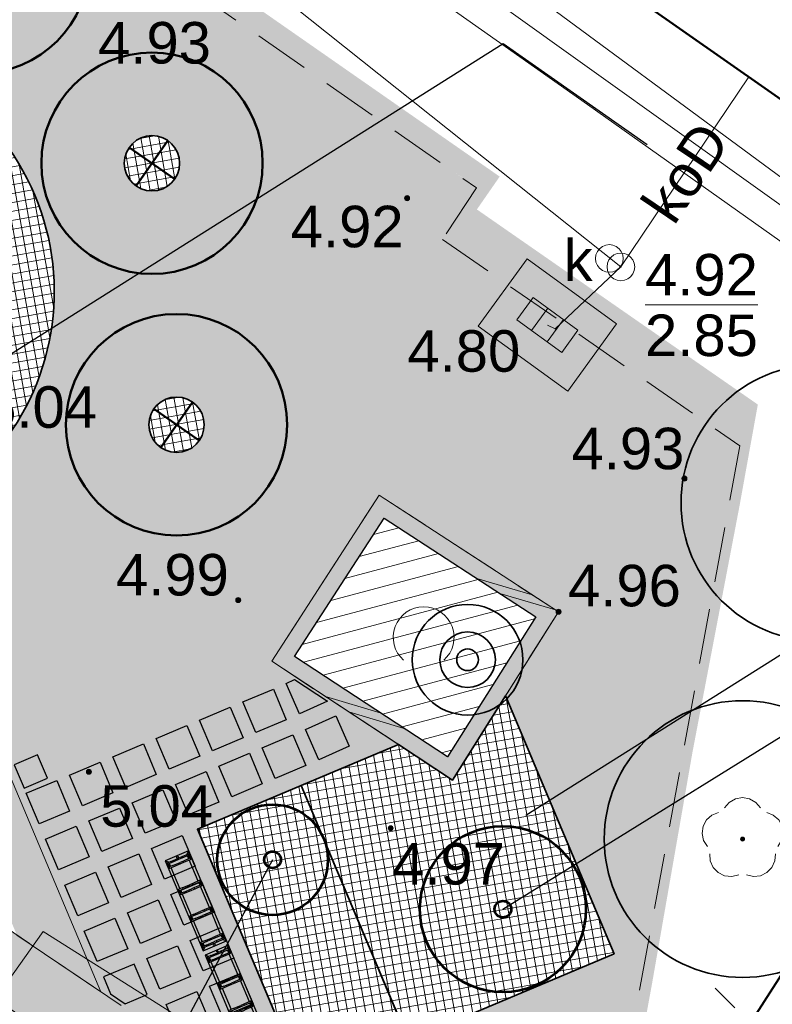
# Model space of a CAD drawing. Extents: x 5477758 to 5478338, y 5918296 to 5918505.
# Tile 48 of 135: x 5477919 to 5477933, y 5918330 to 5918347. Entities that reach past the tile are written whole.
import ezdxf
from ezdxf.enums import TextEntityAlignment as Align

# ---------------------------------------------------------------- set-up
doc = ezdxf.new("R2010")
doc.units = 0
doc.header["$PDSIZE"] = 0.75
for name, pattern in [('budynki akt$0$DASHED', [19.05, 12.7, -6.35]), ('L_0_06', [2, 1.5, -0.5]), ('PRZER2-1', [3, 2, -1]), ('PRZER4-1', [5, 4, -1])]:
    doc.linetypes.add(name, pattern=pattern)
doc.layers.get('0').update_dxf_attribs({"linetype": 'CONTINUOUS'})
for name, color, linetype in [('000_wejscia do budynków', 7, 'CONTINUOUS'), ('0_NAWIERZCHNIA MINERALNA', 43, 'CONTINUOUS'), ('0_NAWIERZCHNIA UTWARDZONA_CHODNIK', 254, 'CONTINUOUS'), ('0_podziały zieleni średniowysokiej i nasadzeń niskich', 7, 'CONTINUOUS'), ('0_PROJEKTOWANE ZABAWKI', 7, 'CONTINUOUS'), ('A_GRANICA OPRACOWANIA', 7, 'CONTINUOUS'), ('ZZ_PROJ-numeracja', 5, 'CONTINUOUS')]:
    doc.layers.add(name, color=color, linetype=linetype)
for name, color, linetype, lineweight in [('GESBZO', 7, 'CONTINUOUS', 50), ('GSPPRB', 7, 'CONTINUOUS', 20), ('GSSDSO', 7, 'CONTINUOUS', 18), ('GSSKOD', 7, 'PRZER2-1', 18), ('GUPELA', 7, 'CONTINUOUS', 18), ('GUPIWZ', 7, 'CONTINUOUS', 18), ('GUPIWZ_O', 7, 'CONTINUOUS', 18), ('GUPPRZ', 7, 'CONTINUOUS', 18), ('GUPPRZ_O', 7, 'CONTINUOUS', 18), ('OT_Rzedna', 7, 'CONTINUOUS', 18), ('pomiar', 7, 'CONTINUOUS', 18), ('wysokosci', 7, 'CONTINUOUS', 18), ('zakres', 150, 'PRZER4-1', 50), ('ZZ_drzewo-nanoszone-recznie', 7, 'CONTINUOUS', 35), ('ZZ_grupa', 7, 'CONTINUOUS', 30), ('ZZ_grupa-krzewow-szraf', 7, 'CONTINUOUS', 13), ('ZZ_korona', 7, 'CONTINUOUS', 35), ('ZZ_PROJ-drzewa', 94, 'CONTINUOUS', 50), ('ZZ_PROJ-krzewy-pojedyczne', 96, 'CONTINUOUS', 53), ('ZZ_PROJ-obrys-rabaty', 61, 'CONTINUOUS', 35), ('ZZ_PROJ-szraf-korowina', 32, 'CONTINUOUS', 13), ('ZZ_PROJ-szraf-rabaty', 61, 'CONTINUOUS', 13), ('ZZ_trawnik', 62, 'CONTINUOUS', 50)]:
    doc.layers.add(name, color=color, linetype=linetype, lineweight=lineweight)
for name, color, linetype, lineweight, true_color in [('GSPRDL', 7, 'CONTINUOUS', 18, 0x008000), ('GULCPR', 7, 'CONTINUOUS', 18, 0xd200d2), ('GULEPR', 1, 'CONTINUOUS', 18, 0xff0000), ('GULKPR', 7, 'CONTINUOUS', 18, 0x803300), ('GULKPR_O', 7, 'CONTINUOUS', 18, 0x803300), ('GULTPR', 7, 'CONTINUOUS', 18, 0xff9100), ('GUPKKS', 7, 'CONTINUOUS', 18, 0x803300), ('GUPKSD', 7, 'CONTINUOUS', 18, 0x803300)]:
    doc.layers.add(name, color=color, linetype=linetype, lineweight=lineweight, true_color=true_color)
doc.styles.add('GEO-INFO', font='arial.ttf')
pattern_1 = [(10.0427, (5477912.81635, 5918360.15222), (-0.0276831, 0.15631766), []), (100.0427, (5477912.81635, 5918360.15222), (-0.15631766, -0.0276831), [])]

# ---------------------------------------------------------------- blocks, each defined once
blk = doc.blocks.new('ODTN_2')
at = {"color": 0}
for points in [[(-1.5, -0.5), (0.5, 0.5)], [(-0.5, -0.5), (1.5, 0.5)]]:
    blk.add_lwpolyline(points, dxfattribs=at)
blk = doc.blocks.new('POINT')
at = {"color": 0}
blk.add_point((0, 0), dxfattribs=at)
blk = doc.blocks.new('SUUS05')
at = {"color": 0}
blk.add_lwpolyline([(0.5, -0.25), (-0.5, -0.25), (-0.5, 0.25), (0.5, 0.25)], close=True, dxfattribs=at)
for points in [[(-0.175, -0.25), (-0.175, 0.25)], [(0.175, -0.25), (0.175, 0.25)]]:
    blk.add_lwpolyline(points, dxfattribs=at)
blk = doc.blocks.new('SPDLP')
blk.add_hatch(color=0).paths.add_polyline_path([(0, -0.09), (0.027812, -0.085595), (0.052901, -0.072812), (0.072812, -0.052901), (0.085595, -0.027812), (0.09, 0), (0.085595, 0.027812), (0.072812, 0.052901), (0.052901, 0.072812), (0.027812, 0.085595), (0, 0.09), (-0.027812, 0.085595), (-0.052901, 0.072812), (-0.072812, 0.052901), (-0.085595, 0.027812), (-0.09, 0), (-0.085595, -0.027812), (-0.072812, -0.052901), (-0.052901, -0.072812), (-0.027812, -0.085595)])
at = {"color": 0}
for points in [[(-0.648554, 1.126667), (-0.481106, 1.325358), (-0.255912, 1.454989), (0, 1.5), (0.255912, 1.454989), (0.481106, 1.325358), (0.648554, 1.126667)], [(-1.271938, -0.268652), (-1.40916, -0.048001), (-1.462858, 0.20623), (-1.426585, 0.463525), (-1.304695, 0.693003), (-1.11182, 0.867117), (-0.871109, 0.964971)], [(0.871109, 0.964971), (1.11182, 0.867117), (1.304695, 0.693003), (1.426585, 0.463525), (1.462858, 0.20623), (1.40916, -0.048001), (1.271938, -0.268652)], [(-0.137547, -1.292703), (-0.389802, -1.355024), (-0.648184, -1.327532), (-0.881678, -1.213525), (-1.062258, -1.026689), (-1.168249, -0.78945), (-1.186929, -0.530282)], [(1.186929, -0.530282), (1.168249, -0.78945), (1.062258, -1.026689), (0.881678, -1.213525), (0.648184, -1.327532), (0.389802, -1.355024), (0.137547, -1.292703)]]:
    blk.add_lwpolyline(points, dxfattribs=at)
blk = doc.blocks.new('SUEO')
blk.add_hatch(color=0).paths.add_polyline_path([(-0.002174, 0.089974), (0.023762, 0.086807), (0.042561, 0.0793), (0.060131, 0.066965), (0.076266, 0.047786), (0.086234, 0.025762), (0.089972, 0.002226), (0.088646, -0.015553), (0.081114, -0.038994), (0.066834, -0.060276), (0.049699, -0.075033), (0.027576, -0.085671), (0.004027, -0.08991), (-0.019639, -0.087831), (-0.040932, -0.080154), (-0.059082, -0.067892), (-0.073734, -0.051607), (-0.08374, -0.032979), (-0.089221, -0.011817), (-0.089063, 0.012951), (-0.082571, 0.035806), (-0.069528, 0.057148), (-0.048957, 0.075519), (-0.026898, 0.085887)])
at = {"color": 0}
for points in [[(-1.767767, 1.767767), (-1.06066, 1.06066)], [(1.767767, 1.767767), (1.06066, 1.06066)], [(-1.767767, -1.767767), (-1.06066, -1.06066)], [(1.767767, -1.767767), (1.06066, -1.06066)]]:
    blk.add_lwpolyline(points, dxfattribs=at)
blk = doc.blocks.new('OTRN')
at = {"linetype": 'Continuous', "lineweight": 13}
blk.add_hatch(color=0, dxfattribs=at).paths.add_polyline_path([(0, -0.091, 1), (0, 0.091, 1)])
at = {"color": 0, "linetype": 'Continuous', "lineweight": 13}
blk.add_circle((0, 0), 0.0906, dxfattribs=at)
blk = doc.blocks.new('OTZK_1')
at = {"color": 0, "linetype": 'Continuous', "lineweight": 18}
blk.add_arc((0, 0), 1.1, 311.1859, 228.8141, dxfattribs=at)
blk = doc.blocks.new('OKRAG_PELNY')
at = {"color": 0}
blk.add_lwpolyline([(0, 0.5), (0.12941, 0.482963), (0.25, 0.433013), (0.353553, 0.353553), (0.433013, 0.25), (0.482963, 0.12941), (0.5, 0), (0.482963, -0.12941), (0.433013, -0.25), (0.353553, -0.353553), (0.25, -0.433013), (0.12941, -0.482963), (0, -0.5), (-0.12941, -0.482963), (-0.25, -0.433013), (-0.353553, -0.353553), (-0.433013, -0.25), (-0.482963, -0.12941), (-0.5, 0), (-0.482963, 0.12941), (-0.433013, 0.25), (-0.353553, 0.353553), (-0.25, 0.433013), (-0.12941, 0.482963)], close=True, dxfattribs=at)
blk = doc.blocks.new('zw$2EFF')
at = {"lineweight": 18}
blk.add_hatch(color=256, dxfattribs=at).paths.add_polyline_path([(-0.771, 0.963), (0, 0), (0.77, 0.963)])
blk.add_lwpolyline([(-0.771, 0.963), (0.77, 0.963), (0, 0), (-0.771, 0.963)], dxfattribs=at)
blk = doc.blocks.new('drzewo-odreczne')
at = {"layer": 'ZZ_drzewo-nanoszone-recznie', "linetype": 'Continuous'}
for radius in [0.502, 0.196]:
    blk.add_circle((0, 0), radius, dxfattribs=at)
blk = doc.blocks.new('zw$76AF')
at = {"color": 0}
for p, q in [((-227.1, 43.6), (-226.7, 43.2)), ((-227.1, 43.6), (-227.1, -2.4)), ((-226.7, 43.2), (-227.1, 43.6)), ((-50.9, 43.6), (-227.1, 43.6)), ((-222.5, 39), (-226.7, 43.2)), ((-226.7, 43.2), (-222.5, 39)), ((-222.5, 39), (-222.2, 38.7)), ((-222.2, 38.7), (-222.5, 39)), ((-222.2, 40.6), (-222.2, 28)), ((-220, 40.6), (-220, 41.4)), ((-214, 41.4), (-220, 41.4)), ((-220, 28), (-220, 40.6)), ((-214, 39.8), (-220, 39.8)), ((-214, 38.6), (-220, 38.6)), ((-214, 41.4), (-214, 40.6)), ((-214, 40.6), (-214, 28)), ((-211.8, 28), (-211.8, 40.6)), ((-170.2, 38.6), (-211.8, 38.6)), ((-170.2, 40.6), (-170.2, 28)), ((-168, 40.6), (-168, 41.4)), ((-162, 41.4), (-168, 41.4)), ((-168, 28), (-168, 40.6)), ((-162, 39.8), (-168, 39.8)), ((-162, 38.6), (-168, 38.6)), ((-162, 41.4), (-162, 40.6)), ((-162, 40.6), (-162, 28)), ((-159.8, 28), (-159.8, 40.6)), ((-118.2, 38.6), (-159.8, 38.6)), ((-118.2, 40.6), (-118.2, 28)), ((-116, 40.6), (-116, 41.4)), ((-110, 41.4), (-116, 41.4)), ((-116, 28), (-116, 40.6)), ((-110, 39.8), (-116, 39.8)), ((-110, 38.6), (-116, 38.6)), ((-110, 41.4), (-110, 40.6)), ((-110, 40.6), (-110, 28)), ((-107.8, 28), (-107.8, 40.6)), ((-66.2, 38.6), (-107.8, 38.6)), ((-66.2, 40.6), (-66.2, 28)), ((-64, 40.6), (-64, 41.4)), ((-58, 41.4), (-64, 41.4)), ((-64, 28), (-64, 40.6)), ((-58, 39.8), (-64, 39.8)), ((-58, 38.6), (-64, 38.6)), ((-58, 41.4), (-58, 40.6)), ((-58, 40.6), (-58, 28)), ((-55.8, 28), (-55.8, 40.6)), ((-55.8, 38.7), (-55.5, 39)), ((-55.5, 39), (-55.8, 38.7)), ((-51.3, 43.2), (-55.5, 39)), ((-55.5, 39), (-51.3, 43.2)), ((-51.3, 43.2), (-50.9, 43.6)), ((-50.9, 43.6), (-51.3, 43.2)), ((-50.9, -2.4), (-50.9, 43.6)), ((-222.2, 28), (-222.2, 21.7)), ((-222.2, 6.9), (-222.2, 21.7)), ((-220, 21.7), (-220, 28)), ((-220, 6.9), (-220, 21.7)), ((-214, 28), (-214, 21.7)), ((-214, 6.9), (-214, 21.7)), ((-211.8, 21.7), (-211.8, 28)), ((-211.8, 6.9), (-211.8, 21.7)), ((-170.2, 28), (-170.2, 21.7)), ((-170.2, 6.9), (-170.2, 21.7)), ((-168, 21.7), (-168, 28)), ((-168, 6.9), (-168, 21.7)), ((-162, 28), (-162, 21.7)), ((-162, 6.9), (-162, 21.7)), ((-159.8, 21.7), (-159.8, 28)), ((-159.8, 6.9), (-159.8, 21.7)), ((-118.2, 28), (-118.2, 21.7)), ((-118.2, 6.9), (-118.2, 21.7)), ((-116, 21.7), (-116, 28)), ((-116, 6.9), (-116, 21.7)), ((-110, 28), (-110, 21.7)), ((-110, 6.9), (-110, 21.7)), ((-107.8, 21.7), (-107.8, 28)), ((-107.8, 6.9), (-107.8, 21.7)), ((-66.2, 28), (-66.2, 21.7)), ((-66.2, 6.9), (-66.2, 21.7)), ((-64, 21.7), (-64, 28)), ((-64, 6.9), (-64, 21.7)), ((-58, 28), (-58, 21.7)), ((-58, 6.9), (-58, 21.7)), ((-55.8, 21.7), (-55.8, 28)), ((-55.8, 6.9), (-55.8, 21.7)), ((-226.7, -2), (-222.5, 2.2)), ((-222.5, 2.2), (-226.7, -2)), ((-222.2, 2.5), (-222.5, 2.2)), ((-222.5, 2.2), (-222.2, 2.5)), ((-222.2, 6.9), (-222.2, 0.6)), ((-220, 0.6), (-220, 6.9)), ((-220, 2.6), (-214, 2.6)), ((-214, 1.4), (-220, 1.4)), ((-220, -0.2), (-220, 0.6)), ((-214, 6.9), (-214, 0.6)), ((-214, 0.6), (-214, -0.2)), ((-211.8, 0.6), (-211.8, 6.9)), ((-211.8, 2.6), (-170.2, 2.6)), ((-170.2, 6.9), (-170.2, 0.6)), ((-168, 0.6), (-168, 6.9)), ((-168, 2.6), (-162, 2.6)), ((-162, 1.4), (-168, 1.4)), ((-168, -0.2), (-168, 0.6)), ((-162, 6.9), (-162, 0.6)), ((-162, 0.6), (-162, -0.2)), ((-159.8, 0.6), (-159.8, 6.9)), ((-159.8, 2.6), (-118.2, 2.6)), ((-118.2, 6.9), (-118.2, 0.6)), ((-116, 0.6), (-116, 6.9)), ((-116, 2.6), (-110, 2.6)), ((-110, 1.4), (-116, 1.4)), ((-116, -0.2), (-116, 0.6)), ((-110, 6.9), (-110, 0.6)), ((-110, 0.6), (-110, -0.2)), ((-107.8, 0.6), (-107.8, 6.9)), ((-107.8, 2.6), (-66.2, 2.6)), ((-66.2, 6.9), (-66.2, 0.6)), ((-64, 0.6), (-64, 6.9)), ((-64, 2.6), (-58, 2.6)), ((-58, 1.4), (-64, 1.4)), ((-64, -0.2), (-64, 0.6)), ((-58, 6.9), (-58, 0.6)), ((-58, 0.6), (-58, -0.2)), ((-55.8, 0.6), (-55.8, 6.9)), ((-55.5, 2.2), (-55.8, 2.5)), ((-55.8, 2.5), (-55.5, 2.2)), ((-55.5, 2.2), (-51.3, -2)), ((-51.3, -2), (-55.5, 2.2)), ((-226.7, -2), (-227.1, -2.4)), ((-227.1, -2.4), (-226.7, -2)), ((-227.1, -2.4), (-50.9, -2.4)), ((-214, -0.2), (-220, -0.2)), ((-162, -0.2), (-168, -0.2)), ((-110, -0.2), (-116, -0.2)), ((-58, -0.2), (-64, -0.2)), ((-50.9, -2.4), (-51.3, -2)), ((-51.3, -2), (-50.9, -2.4))]:
    blk.add_line(p, q, dxfattribs=at)
for centre in [(-224.6, 20.6), (-53.4, 20.6)]:
    blk.add_circle(centre, 1.6, dxfattribs=at)
for centre, start, end in [((-221.1, 40.6), 0, 180), ((-212.9, 40.6), 0, 180), ((-169.1, 40.6), 0, 180), ((-160.9, 40.6), 0, 180), ((-117.1, 40.6), 0, 180), ((-108.9, 40.6), 0, 180), ((-65.1, 40.6), 0, 180), ((-56.9, 40.6), 0, 180), ((-221.1, 28), 180, 0), ((-212.9, 28), 180, 0), ((-169.1, 28), 180, 0), ((-160.9, 28), 180, 0), ((-117.1, 28), 180, 0), ((-108.9, 28), 180, 0), ((-65.1, 28), 180, 0), ((-56.9, 28), 180, 0), ((-221.1, 0.6), 180, 0), ((-212.9, 0.6), 180, 0), ((-169.1, 0.6), 180, 0), ((-160.9, 0.6), 180, 0), ((-117.1, 0.6), 180, 0), ((-108.9, 0.6), 180, 0), ((-65.1, 0.6), 180, 0), ((-56.9, 0.6), 180, 0)]:
    blk.add_arc(centre, 1.1, start, end, dxfattribs=at)
blk = doc.blocks.new('D4')
at = {"layer": 'ZZ_PROJ-drzewa'}
for p, q in [((0, -0.5), (0, 0.5)), ((0.5, 0), (-0.5, 0))]:
    blk.add_line(p, q, dxfattribs=at)
blk.add_circle((0, 0), 2, dxfattribs=at)

msp = doc.modelspace()

# ---------------------------------------------------------------- hatches: boundary and pattern name
at = {"lineweight": 0}
for points in [[(5477924.208, 5918335.556), (5477924.805, 5918335.164), (5477924.297, 5918334.938), (5477924.053, 5918335.487)], [(5477923.825, 5918335.385), (5477924.058, 5918334.832), (5477923.505, 5918334.599), (5477923.272, 5918335.152)], [(5477923.042, 5918335.055), (5477923.275, 5918334.502), (5477922.722, 5918334.269), (5477922.489, 5918334.822)], [(5477924.951, 5918334.901), (5477925.195, 5918334.353), (5477924.647, 5918334.109), (5477924.403, 5918334.657)], [(5477922.258, 5918334.725), (5477922.492, 5918334.172), (5477921.939, 5918333.939), (5477921.706, 5918334.492)], [(5477924.175, 5918334.556), (5477924.408, 5918334.003), (5477923.855, 5918333.77), (5477923.622, 5918334.323)], [(5477921.475, 5918334.395), (5477921.708, 5918333.842), (5477921.155, 5918333.609), (5477920.922, 5918334.161)], [(5477923.391, 5918334.226), (5477923.624, 5918333.673), (5477923.072, 5918333.44), (5477922.838, 5918333.993)], [(5477920.692, 5918334.064), (5477920.925, 5918333.511), (5477920.372, 5918333.278), (5477920.139, 5918333.831)], [(5477922.608, 5918333.896), (5477922.841, 5918333.343), (5477922.288, 5918333.11), (5477922.055, 5918333.662)], [(5477919.909, 5918333.734), (5477920.142, 5918333.181), (5477919.589, 5918332.948), (5477919.356, 5918333.501)], [(5477921.825, 5918333.565), (5477922.058, 5918333.012), (5477921.505, 5918332.779), (5477921.272, 5918333.332)], [(5477921.042, 5918333.235), (5477921.275, 5918332.682), (5477920.722, 5918332.449), (5477920.489, 5918333.002)], [(5477920.258, 5918332.905), (5477920.492, 5918332.352), (5477919.939, 5918332.119), (5477919.706, 5918332.672)], [(5477922.175, 5918332.736), (5477922.408, 5918332.183), (5477921.855, 5918331.95), (5477921.622, 5918332.503)], [(5477921.391, 5918332.406), (5477921.624, 5918331.853), (5477921.072, 5918331.62), (5477920.838, 5918332.173)], [(5477920.608, 5918332.075), (5477920.841, 5918331.523), (5477920.288, 5918331.289), (5477920.055, 5918331.842)], [(5477922.524, 5918331.907), (5477922.757, 5918331.354), (5477922.204, 5918331.121), (5477921.971, 5918331.674)], [(5477921.741, 5918331.576), (5477921.974, 5918331.024), (5477921.421, 5918330.79), (5477921.188, 5918331.343)], [(5477920.958, 5918331.246), (5477921.191, 5918330.693), (5477920.638, 5918330.46), (5477920.405, 5918331.013)], [(5477922.874, 5918331.077), (5477923.107, 5918330.525), (5477922.554, 5918330.291), (5477922.321, 5918330.844)], [(5477922.091, 5918330.747), (5477922.324, 5918330.194), (5477921.771, 5918329.961), (5477921.538, 5918330.514)], [(5477920.755, 5918330.184), (5477920.882, 5918329.881), (5477921.145, 5918329.697), (5477921.541, 5918329.864), (5477921.307, 5918330.417)], [(5477923.224, 5918330.248), (5477923.457, 5918329.695), (5477922.904, 5918329.462), (5477922.671, 5918330.015)], [(5477922.44, 5918329.918), (5477922.673, 5918329.365), (5477922.121, 5918329.132), (5477921.888, 5918329.685)]]:
    msp.add_hatch(color=254, dxfattribs=at).paths.add_polyline_path(points)
at = {"layer": '0_NAWIERZCHNIA MINERALNA', "transparency": 33554636}
for points in [[(5477906.642, 5918339.411), (5477914.249, 5918342.631), (5477909.188, 5918354.61), (5477909.863, 5918355.581), (5477914.362, 5918344.934), (5477915.19, 5918345.284), (5477917.198, 5918340.54), (5477916.37, 5918340.191), (5477920.707, 5918329.915), (5477919.188, 5918330.94), (5477914.643, 5918341.711), (5477907.626, 5918338.747)], [(5477928.408, 5918343.157), (5477927.528, 5918341.942), (5477929.147, 5918340.768), (5477930.027, 5918341.983)]]:
    msp.add_hatch(color=256, dxfattribs=at).paths.add_polyline_path(points)
at = {"layer": '0_NAWIERZCHNIA UTWARDZONA_CHODNIK', "transparency": 33554636}
msp.add_hatch(color=256, dxfattribs=at).paths.add_polyline_path([(5477908.466, 5918357.953), (5477910.48, 5918356.535), (5477909.862, 5918355.583), (5477905.988, 5918350.001), (5477901.191, 5918343.092), (5477908.476, 5918338.173), (5477917.75, 5918331.911), (5477921.163, 5918329.606), (5477926.69, 5918325.875), (5477929.362, 5918324.071), (5477927.905, 5918321.692), (5477920.079, 5918327.139), (5477908.934, 5918334.9), (5477901.4, 5918340.146), (5477899.789, 5918341.268), (5477896.501, 5918343.587), (5477896.259, 5918344.15), (5477895.011, 5918344.835), (5477894.38, 5918345.124), (5477893.823, 5918345.456), (5477893.278, 5918345.836), (5477892.005, 5918346.724), (5477892.445, 5918347.336), (5477895.358, 5918351.387), (5477898.133, 5918349.668), (5477900.686, 5918348.087), (5477901.03, 5918348.011), (5477901.353, 5918348.025), (5477901.759, 5918348.207), (5477903.132, 5918350.182), (5477904.814, 5918352.63), (5477908.466, 5918357.953)])
at = {"layer": '0_NAWIERZCHNIA UTWARDZONA_CHODNIK'}
h = msp.add_hatch(color=256, dxfattribs=at)
h.paths.add_polyline_path([(5477925.736, 5918338.889), (5477923.793, 5918335.888), (5477927.06, 5918333.744), (5477928.978, 5918336.782)])
h.paths.add_polyline_path([(5477925.824, 5918338.474), (5477924.207, 5918335.975), (5477926.973, 5918334.16), (5477928.565, 5918336.69)], flags=16)
at = {"layer": 'ZZ_grupa-krzewow-szraf'}
h = msp.add_hatch(dxfattribs=at)
h.set_pattern_fill('ANSI31', color=256, scale=0.1, angle=90)
h.set_pattern_definition([(194.933, (5477837.84446, 5918344.9947), (0.0818164, -0.3067773), [])])
h.paths.add_polyline_path([(5477924.207, 5918335.975), (5477926.969, 5918334.163), (5477928.565, 5918336.69), (5477925.824, 5918338.474)])
at = {"layer": 'ZZ_PROJ-szraf-korowina'}
h = msp.add_hatch(dxfattribs=at)
h.set_pattern_fill('ANSI37', color=256, scale=0.05, angle=69.9235)
h.set_pattern_definition([(100.04268, (5477855.9566, 5918367.27804), (-0.15631766, -0.0276831), []), (190.04268, (5477855.9566, 5918367.27804), (0.0276831, -0.15631766), [])])
edge = h.paths.add_edge_path()
edge.add_arc((5477921.63, 5918344.886), 0.5, 0, 360)
h = msp.add_hatch(dxfattribs=at)
h.set_pattern_fill('ANSI37', color=256, scale=0.05, angle=69.9235)
h.set_pattern_definition([(100.04268, (5477856.4, 5918362.5531), (-0.15631766, -0.0276831), []), (190.04268, (5477856.4, 5918362.5531), (0.0276831, -0.15631766), [])])
edge = h.paths.add_edge_path()
edge.add_arc((5477922.074, 5918340.161), 0.5, 0, 360)
at = {"layer": 'ZZ_PROJ-szraf-rabaty'}
h = msp.add_hatch(dxfattribs=at)
h.set_pattern_fill('ANSI37', color=256, scale=0.05)
h.set_pattern_definition(pattern_1)
edge = h.paths.add_edge_path()
edge.add_line((5477915.521, 5918347.065), (5477918.707, 5918339.556))
edge.add_arc((5477915.363, 5918342.567), 4.5, 317.9874, 22.7885)
edge.add_arc((5477915.363, 5918342.567), 4.5, 22.7885, 87.9943)
h = msp.add_hatch(dxfattribs=at)
h.set_pattern_fill('ANSI37', color=256, scale=0.05)
h.set_pattern_definition(pattern_1)
h.paths.add_polyline_path([(5477928.041, 5918335.208), (5477928.018, 5918335.262), (5477927.064, 5918333.741), (5477926.084, 5918334.384), (5477924.324, 5918333.642), (5477926.267, 5918329.035), (5477929.983, 5918330.602)])
h = msp.add_hatch(dxfattribs=at)
h.set_pattern_fill('ANSI37', color=256, scale=0.05)
h.set_pattern_definition(pattern_1)
h.paths.add_polyline_path([(5477924.324, 5918333.642), (5477922.451, 5918332.853), (5477924.394, 5918328.245), (5477926.267, 5918329.035)])
at = {"layer": 'ZZ_trawnik', "lineweight": 13}
h = msp.add_hatch(dxfattribs=at)
h.set_pattern_fill('GRASS', color=256, scale=0.01)
h.set_pattern_definition([(55.0427, (5477912.81635, 5918360.15222), (-0.0442929, 0.25010825), [0.047625, -0.3115852]), (10.0427, (5477912.81635, 5918360.15222), (-0.044293, 0.2501082), [0.047625, -0.206375]), (100.0427, (5477912.81635, 5918360.15222), (-0.2501082, -0.044293), [0.047625, -0.206375])])
edge = h.paths.add_edge_path()
edge.add_line((5477910.486, 5918356.546), (5477909.864, 5918355.581))
edge.add_line((5477909.864, 5918355.581), (5477913.61, 5918346.712))
edge.add_arc((5477915.363, 5918342.567), 4.5, 19.6422, 112.9288, ccw=False)
edge.add_arc((5477915.363, 5918342.567), 4.5, 292.9198, 19.6422, ccw=False)
edge.add_line((5477917.116, 5918338.423), (5477920.707, 5918329.915))
edge.add_line((5477920.707, 5918329.915), (5477929.399, 5918324.045))
edge.add_line((5477929.399, 5918324.045), (5477932.36, 5918340.435))
edge.add_line((5477932.36, 5918340.435), (5477930.095, 5918342.077))
edge.add_line((5477930.095, 5918342.077), (5477930.027, 5918341.983))
edge.add_line((5477930.027, 5918341.983), (5477929.147, 5918340.768))
edge.add_line((5477929.147, 5918340.768), (5477927.528, 5918341.942))
edge.add_line((5477927.528, 5918341.942), (5477928.408, 5918343.157))
edge.add_line((5477928.408, 5918343.157), (5477927.211, 5918344.025))
edge.add_line((5477927.211, 5918344.025), (5477927.519, 5918344.426))
edge.add_line((5477927.519, 5918344.426), (5477910.486, 5918356.546))
h.paths.add_polyline_path([(5477912.202, 5918354.631), (5477913.775, 5918353.396), (5477912.848, 5918352.216), (5477911.275, 5918353.451)], flags=16)
edge = h.paths.add_edge_path(flags=16)
edge.add_arc((5477918.5, 5918348.508), 0.5, 0, 360)
edge = h.paths.add_edge_path(flags=16)
edge.add_arc((5477921.63, 5918344.886), 0.5, 0, 360)
edge = h.paths.add_edge_path(flags=16)
edge.add_arc((5477922.074, 5918340.161), 0.5, 0, 360)
edge = h.paths.add_edge_path(flags=16)
edge.add_line((5477925.736, 5918338.889), (5477923.793, 5918335.888))
edge.add_line((5477923.793, 5918335.888), (5477926.084, 5918334.384))
edge.add_line((5477926.084, 5918334.384), (5477922.451, 5918332.853))
edge.add_line((5477922.451, 5918332.853), (5477924.394, 5918328.245))
edge.add_line((5477924.394, 5918328.245), (5477929.983, 5918330.602))
edge.add_line((5477929.983, 5918330.602), (5477928.047, 5918335.194))
edge.add_line((5477928.047, 5918335.194), (5477928.018, 5918335.262))
edge.add_line((5477928.018, 5918335.262), (5477928.976, 5918336.78))
edge.add_line((5477928.976, 5918336.78), (5477925.744, 5918338.901))

# ---------------------------------------------------------------- linework, layer by layer
for p, q in [((5477923.272, 5918335.152), (5477923.825, 5918335.385)), ((5477923.825, 5918335.385), (5477924.058, 5918334.832)), ((5477923.505, 5918334.599), (5477923.272, 5918335.152)), ((5477924.058, 5918334.832), (5477923.505, 5918334.599)), ((5477923.622, 5918334.323), (5477924.175, 5918334.556)), ((5477924.175, 5918334.556), (5477924.408, 5918334.003)), ((5477923.855, 5918333.77), (5477923.622, 5918334.323)), ((5477924.408, 5918334.003), (5477923.855, 5918333.77))]:
    msp.add_line(p, q)
for points in [[(5477924.208, 5918335.556), (5477924.805, 5918335.164), (5477924.297, 5918334.938), (5477924.053, 5918335.487), (5477924.208, 5918335.556)], [(5477923.042, 5918335.055), (5477923.275, 5918334.502), (5477922.722, 5918334.269), (5477922.489, 5918334.822), (5477923.042, 5918335.055)], [(5477924.951, 5918334.901), (5477925.195, 5918334.353), (5477924.647, 5918334.109), (5477924.403, 5918334.657), (5477924.951, 5918334.901)], [(5477922.258, 5918334.725), (5477922.492, 5918334.172), (5477921.939, 5918333.939), (5477921.706, 5918334.492), (5477922.258, 5918334.725)], [(5477921.475, 5918334.395), (5477921.708, 5918333.842), (5477921.155, 5918333.609), (5477920.922, 5918334.161), (5477921.475, 5918334.395)], [(5477923.391, 5918334.226), (5477923.624, 5918333.673), (5477923.072, 5918333.44), (5477922.838, 5918333.993), (5477923.391, 5918334.226)], [(5477920.692, 5918334.064), (5477920.925, 5918333.511), (5477920.372, 5918333.278), (5477920.139, 5918333.831), (5477920.692, 5918334.064)], [(5477922.608, 5918333.896), (5477922.841, 5918333.343), (5477922.288, 5918333.11), (5477922.055, 5918333.662), (5477922.608, 5918333.896)], [(5477919.909, 5918333.734), (5477920.142, 5918333.181), (5477919.589, 5918332.948), (5477919.356, 5918333.501), (5477919.909, 5918333.734)], [(5477921.825, 5918333.565), (5477922.058, 5918333.012), (5477921.505, 5918332.779), (5477921.272, 5918333.332), (5477921.825, 5918333.565)], [(5477921.042, 5918333.235), (5477921.275, 5918332.682), (5477920.722, 5918332.449), (5477920.489, 5918333.002), (5477921.042, 5918333.235)], [(5477920.258, 5918332.905), (5477920.492, 5918332.352), (5477919.939, 5918332.119), (5477919.706, 5918332.672), (5477920.258, 5918332.905)], [(5477922.175, 5918332.736), (5477922.408, 5918332.183), (5477921.855, 5918331.95), (5477921.622, 5918332.503), (5477922.175, 5918332.736)], [(5477921.391, 5918332.406), (5477921.624, 5918331.853), (5477921.072, 5918331.62), (5477920.838, 5918332.173), (5477921.391, 5918332.406)], [(5477920.608, 5918332.075), (5477920.841, 5918331.523), (5477920.288, 5918331.289), (5477920.055, 5918331.842), (5477920.608, 5918332.075)], [(5477922.524, 5918331.907), (5477922.757, 5918331.354), (5477922.204, 5918331.121), (5477921.971, 5918331.674), (5477922.524, 5918331.907)], [(5477921.741, 5918331.576), (5477921.974, 5918331.024), (5477921.421, 5918330.79), (5477921.188, 5918331.343), (5477921.741, 5918331.576)], [(5477920.958, 5918331.246), (5477921.191, 5918330.693), (5477920.638, 5918330.46), (5477920.405, 5918331.013), (5477920.958, 5918331.246)], [(5477922.874, 5918331.077), (5477923.107, 5918330.525), (5477922.554, 5918330.291), (5477922.321, 5918330.844), (5477922.874, 5918331.077)], [(5477922.091, 5918330.747), (5477922.324, 5918330.194), (5477921.771, 5918329.961), (5477921.538, 5918330.514), (5477922.091, 5918330.747)], [(5477923.224, 5918330.248), (5477923.457, 5918329.695), (5477922.904, 5918329.462), (5477922.671, 5918330.015), (5477923.224, 5918330.248)], [(5477922.44, 5918329.918), (5477922.673, 5918329.365), (5477922.121, 5918329.132), (5477921.888, 5918329.685), (5477922.44, 5918329.918)]]:
    msp.add_lwpolyline(points)
at = {"lineweight": -2}
msp.add_lwpolyline([(5477921.145, 5918329.697), (5477921.541, 5918329.864), (5477921.307, 5918330.417), (5477920.755, 5918330.184), (5477920.882, 5918329.881), (5477921.145, 5918329.697)], dxfattribs=at)
at = {"layer": '0_podziały zieleni średniowysokiej i nasadzeń niskich', "lineweight": 0}
for p, q in [((5477916.37, 5918340.189), (5477920.707, 5918329.915)), ((5477925.736, 5918338.889), (5477923.793, 5918335.888)), ((5477927.064, 5918333.741), (5477928.976, 5918336.78)), ((5477923.793, 5918335.888), (5477927.064, 5918333.741))]:
    msp.add_line(p, q, dxfattribs=at)
msp.add_lwpolyline([(5477928.408, 5918343.157), (5477927.528, 5918341.942), (5477929.147, 5918340.768), (5477930.027, 5918341.983)], close=True, dxfattribs=at)
at = {"layer": '0_podziały zieleni średniowysokiej i nasadzeń niskich'}
msp.add_lwpolyline([(5477925.824, 5918338.474), (5477928.565, 5918336.69), (5477926.973, 5918334.16), (5477924.207, 5918335.975), (5477925.824, 5918338.474)], dxfattribs=at)
at = {"layer": '0_podziały zieleni średniowysokiej i nasadzeń niskich', "lineweight": 0}
msp.add_lwpolyline([(5477919.189, 5918330.94), (5477920.707, 5918329.915)], dxfattribs=at)
at = {"layer": '0_PROJEKTOWANE ZABAWKI'}
msp.add_lwpolyline([(5477919.741, 5918333.772), (5477919.562, 5918334.196), (5477919.138, 5918334.017), (5477919.317, 5918333.593), (5477919.741, 5918333.772)], dxfattribs=at)
at = {"layer": 'A_GRANICA OPRACOWANIA', "color": 1, "linetype": 'budynki akt$0$DASHED', "ltscale": 0.1, "const_width": 0.4}
msp.add_lwpolyline([(5477902.984, 5918361.774), (5477916.9, 5918352.076), (5477917.564, 5918351.614), (5477920.33, 5918349.686), (5477925.008, 5918346.426), (5477927.636, 5918344.595), (5477927.224, 5918344.001), (5477929.613, 5918342.342), (5477930.353, 5918341.828), (5477931.84, 5918340.796), (5477932.36, 5918340.435), (5477932.052, 5918338.73), (5477931.779, 5918337.302), (5477931.203, 5918334.286), (5477930.468, 5918330.081), (5477929.362, 5918324.071), (5477927.904, 5918321.69), (5477892.005, 5918346.724), (5477902.984, 5918361.774)], dxfattribs=at)
at = {"layer": 'GESBZO', "color": 7, "linetype": 'Continuous', "lineweight": 50}
msp.add_lwpolyline([(5477948.209, 5918335.409), (5477912.816, 5918360.152)], dxfattribs=at)
at = {"layer": 'GSPPRB', "color": 7, "linetype": 'Continuous', "lineweight": 20}
msp.add_point((5477932.417, 5918346.448), dxfattribs=at)
at = {"layer": 'GSSDSO', "color": 7, "linetype": 'Continuous', "lineweight": 18}
for points in [[(5477923.793, 5918335.888), (5477927.06, 5918333.744), (5477928.976, 5918336.78), (5477925.735, 5918338.89)], [(5477924.207, 5918335.975), (5477925.824, 5918338.474), (5477928.565, 5918336.69), (5477926.97, 5918334.162)]]:
    msp.add_lwpolyline(points, close=True, dxfattribs=at)
at = {"layer": 'GSSKOD', "color": 7, "linetype": 'PRZER2-1', "lineweight": 18, "ltscale": 0.5}
msp.add_lwpolyline([(5477953.955, 5918344.371), (5477918.892, 5918368.876), (5477912.816, 5918360.152), (5477909.863, 5918355.582), (5477916.678, 5918350.56), (5477917.405, 5918351.474), (5477927.496, 5918344.442), (5477926.88, 5918343.51), (5477932.252, 5918339.779), (5477929.362, 5918324.071), (5477935.927, 5918319.225), (5477938.124, 5918320.534), (5477940.031, 5918323.232), (5477938.216, 5918324.426), (5477940.878, 5918328.21), (5477941.747, 5918327.531), (5477940.015, 5918324.991), (5477941.068, 5918324.27)], dxfattribs=at)
msp.add_lwpolyline([(5477925.735, 5918338.89), (5477928.976, 5918336.78), (5477927.06, 5918333.744), (5477923.793, 5918335.888)], close=True, dxfattribs=at)
at = {"layer": 'GULCPR', "color": 212, "linetype": 'Continuous', "lineweight": 18, "true_color": 0xd200d2}
for points in [[(5477897.988, 5918369.384), (5477912.19, 5918358.778), (5477911.02, 5918357.046), (5477913.282, 5918355.393), (5477914.561, 5918357.187), (5477924.74, 5918350.032), (5477947.263, 5918333.933)], [(5477897.61, 5918368.865), (5477908.665, 5918360.767), (5477911.414, 5918358.665), (5477910.336, 5918357.112), (5477913.42, 5918354.88), (5477914.595, 5918356.444), (5477929.504, 5918345.945), (5477947.01, 5918333.538)]]:
    msp.add_lwpolyline(points, dxfattribs=at)
at = {"layer": 'GULEPR', "color": 1, "linetype": 'Continuous', "lineweight": 18, "true_color": 0xff0000}
msp.add_lwpolyline([(5477937.976, 5918319.447), (5477919.661, 5918331.002), (5477917.343, 5918327.741)], dxfattribs=at)
at = {"layer": 'GULKPR', "color": 36, "linetype": 'Continuous', "lineweight": 18, "true_color": 0x803300}
for points in [[(5477930.104, 5918343.013), (5477912.31, 5918357.179)], [(5477932.417, 5918346.448), (5477930.104, 5918343.013)], [(5477928.777, 5918341.963), (5477928.919, 5918341.893), (5477930.104, 5918343.013)]]:
    msp.add_lwpolyline(points, dxfattribs=at)
at = {"layer": 'GULTPR', "color": 30, "linetype": 'Continuous', "lineweight": 18, "true_color": 0xff9100}
msp.add_lwpolyline([(5477922.67, 5918425.86), (5477922.52, 5918425.566), (5477912.874, 5918406.653), (5477912.76, 5918406.43), (5477912.639, 5918406.211), (5477904.061, 5918390.689), (5477903.94, 5918390.47), (5477913.569, 5918382.272), (5477913.76, 5918382.11), (5477913.65, 5918381.879), (5477908.41, 5918370.85), (5477908.262, 5918370.649), (5477904.55, 5918365.6), (5477904.751, 5918365.452), (5477947.345, 5918334.06)], dxfattribs=at)
at = {"layer": 'GUPPRZ_O', "color": 36, "linetype": 'Continuous', "lineweight": 9, "true_color": 0x803300, "flags": 128}
msp.add_lwpolyline([(5477930.541, 5918342.325), (5477932.579, 5918342.325)], dxfattribs=at)
at = {"layer": 'OT_Rzedna', "color": 7}
for p in [(5477926.24, 5918344.255), (5477931.254, 5918339.188), (5477923.188, 5918336.993), (5477920.49, 5918333.89), (5477925.944, 5918332.871)]:
    msp.add_point(p, dxfattribs=at)
at = {"layer": 'pomiar', "linetype": 'L_0_06', "lineweight": 13, "flags": 128}
msp.add_lwpolyline([(5477929.362, 5918324.071), (5477901.191, 5918343.092), (5477909.863, 5918355.582)], dxfattribs=at)
at = {"layer": 'zakres', "linetype": 'PRZER4-1', "lineweight": 40}
msp.add_lwpolyline([(5477963.54, 5918377.848), (5477941.504, 5918392.244), (5477979.546, 5918459.295), (5477938.033, 5918482.848), (5477904.167, 5918427.813), (5477915.775, 5918420.837), (5477872.982, 5918351.171), (5477887.852, 5918340.978), (5477923.836, 5918315.921)], close=True, dxfattribs=at)
at = {"layer": 'ZZ_grupa', "elevation": 10.18}
msp.add_lwpolyline([(5477925.824, 5918338.474), (5477928.565, 5918336.69), (5477926.969, 5918334.163), (5477924.207, 5918335.975), (5477925.824, 5918338.474)], dxfattribs=at)
at = {"layer": 'ZZ_korona'}
for centre, radius in [((5477933.692, 5918338.75, 10.12), 2.5), ((5477927.334, 5918335.915), 1), ((5477932.304, 5918332.675, 10.12), 2.5)]:
    msp.add_circle(centre, radius, dxfattribs=at)
at = {"layer": 'ZZ_PROJ-krzewy-pojedyczne'}
for centre, radius in [((5477923.809, 5918332.301), 1), ((5477927.973, 5918331.408), 1.5), ((5477923.809, 5918332.301), 0.15), ((5477927.973, 5918331.408), 0.15)]:
    msp.add_circle(centre, radius, dxfattribs=at)
at = {"layer": 'ZZ_PROJ-numeracja', "flags": 128}
for points in [[(5477919.071, 5918341.437), (5477927.977, 5918347.047), (5477930.581, 5918345.227)], [(5477928.384, 5918333.106), (5477937.29, 5918338.716), (5477939.894, 5918336.896)], [(5477927.973, 5918331.408), (5477935, 5918335.766), (5477937.604, 5918333.946)], [(5477923.809, 5918332.301), (5477919.903, 5918325.037), (5477922.507, 5918323.216)]]:
    msp.add_lwpolyline(points, dxfattribs=at)
at = {"layer": 'ZZ_PROJ-obrys-rabaty'}
msp.add_line((5477924.324, 5918333.642), (5477926.267, 5918329.035), dxfattribs=at)
msp.add_lwpolyline([(5477915.521, 5918347.065), (5477918.707, 5918339.556, 0.290532), (5477919.512, 5918344.31, 0.292448), (5477915.521, 5918347.065, -29.303282)], format="xyb", dxfattribs=at)
for points in [[(5477928.041, 5918335.208), (5477928.018, 5918335.262), (5477927.064, 5918333.741), (5477926.084, 5918334.384), (5477924.324, 5918333.642), (5477926.267, 5918329.035), (5477929.983, 5918330.602), (5477928.041, 5918335.208)], [(5477924.324, 5918333.642), (5477922.451, 5918332.853), (5477924.394, 5918328.245), (5477926.267, 5918329.035), (5477924.324, 5918333.642)]]:
    msp.add_lwpolyline(points, dxfattribs=at)
at = {"layer": 'ZZ_PROJ-szraf-korowina', "lineweight": 35}
for centre in [(5477921.63, 5918344.886), (5477922.074, 5918340.161)]:
    msp.add_circle(centre, 0.5, dxfattribs=at)

# ---------------------------------------------------------------- block references
at = {"layer": '000_wejscia do budynków', "lineweight": 0, "xscale": -1.5, "yscale": 1.5, "zscale": 1.5, "rotation": 325.048567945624}
msp.add_blockref('zw$2EFF', (5477918.313, 5918328.371), dxfattribs=at)
at = {"layer": '0_PROJEKTOWANE ZABAWKI', "xscale": 0.01, "yscale": 0.01, "zscale": 0.01, "rotation": 292.8629727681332}
for p in [(5477922.772, 5918330.197), (5477923.494, 5918328.496)]:
    msp.add_blockref('zw$76AF', p, dxfattribs=at)
at = {"layer": 'GSPRDL', "color": 96, "lineweight": 18, "true_color": 0x008000, "xscale": 0.5, "yscale": 0.5}
msp.add_blockref('SPDLP', (5477932.304, 5918332.675), dxfattribs=at)
at = {"layer": 'GSSDSO', "color": 7, "lineweight": 18, "xscale": 0.5}
for p, yscale, rotation in [((5477928.21, 5918337.1), 0.3000000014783, 146.9389599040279), ((5477925.478, 5918334.961), 0.300000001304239, 146.6786929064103)]:
    msp.add_blockref('ODTN_2', p, dxfattribs=dict(at, yscale=yscale, rotation=rotation))
at = {"layer": 'GUPELA', "color": 7, "lineweight": 18, "xscale": 0.5, "yscale": 0.5}
msp.add_blockref('SUEO', (5477932.692, 5918329.094, 10.15), dxfattribs=at)
at = {"layer": 'GUPIWZ', "color": 7, "lineweight": 18, "xscale": 0.5, "yscale": 0.5}
msp.add_blockref('OKRAG_PELNY', (5477929.896, 5918343.165), dxfattribs=at)
at = {"layer": 'GUPKKS', "color": 36, "lineweight": 18, "true_color": 0x803300, "rotation": 324.0578814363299}
msp.add_blockref('SUUS05', (5477928.777, 5918341.963), dxfattribs=at)
at = {"layer": 'GUPKSD', "xscale": 0.5, "yscale": 0.5}
msp.add_blockref('OKRAG_PELNY', (5477930.104, 5918343.013), dxfattribs=at)
at = {"layer": 'GUPKSD', "color": 36, "lineweight": 18, "true_color": 0x803300, "xscale": 0.5, "yscale": 0.5}
msp.add_blockref('POINT', (5477930.104, 5918343.013), dxfattribs=at)
at = {"layer": 'GUPPRZ', "color": 36, "lineweight": 18, "true_color": 0x803300}
for p in [(5477930.104, 5918343.013), (5477928.919, 5918341.893)]:
    msp.add_blockref('POINT', p, dxfattribs=at)
at = {"layer": 'OT_Rzedna', "color": 7, "linetype": 'Continuous', "xscale": 0.5, "yscale": 0.5, "zscale": 0.5}
for p in [(5477926.24, 5918344.255), (5477931.254, 5918339.188), (5477923.188, 5918336.993), (5477928.978, 5918336.782), (5477920.49, 5918333.89), (5477925.944, 5918332.871)]:
    msp.add_blockref('OTRN', p, dxfattribs=at)
at = {"layer": 'pomiar', "color": 96, "linetype": 'Continuous', "true_color": 0x008000, "xscale": 0.5, "yscale": 0.5, "zscale": 0.5}
msp.add_blockref('OTZK_1', (5477926.54, 5918336.32), dxfattribs=at)
at = {"layer": 'ZZ_drzewo-nanoszone-recznie', "rotation": 98.49156574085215}
msp.add_blockref('drzewo-odreczne', (5477927.334, 5918335.915), dxfattribs=at)
at = {"layer": 'ZZ_PROJ-drzewa', "lineweight": 30, "rotation": 325.0426754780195}
for p in [(5477918.5, 5918348.508), (5477921.63, 5918344.886), (5477922.074, 5918340.161)]:
    msp.add_blockref('D4', p, dxfattribs=at)

# ---------------------------------------------------------------- texts
at = {"layer": 'GULKPR_O', "color": 36, "linetype": 'Continuous', "lineweight": 0, "true_color": 0x803300, "style": 'GEO-INFO'}
msp.add_text('koD', height=0.75, rotation=56.0456, dxfattribs=at).set_placement((5477931.26, 5918344.731), align=Align.MIDDLE)
at = {"layer": 'GUPIWZ_O', "color": 7, "linetype": 'Continuous', "lineweight": 0, "style": 'GEO-INFO'}
msp.add_text('k', height=0.75, dxfattribs=at).set_placement((5477929.593, 5918342.758), align=Align.RIGHT)
at = {"layer": 'GUPPRZ_O', "color": 36, "linetype": 'Continuous', "lineweight": 0, "true_color": 0x803300, "style": 'GEO-INFO'}
for s, p in [('4.92', (5477930.541, 5918342.497)), ('2.85', (5477930.541, 5918341.402))]:
    msp.add_text(s, height=0.75, dxfattribs=at).set_placement(p)
msp.add_text('4.80', height=0.75, dxfattribs=at).set_placement((5477926.246, 5918341.494), align=Align.MIDDLE_LEFT)
at = {"layer": 'wysokosci', "color": 7, "style": 'GEO-INFO'}
for s, p in [('4.93', (5477920.656, 5918347.438)), ('4.92', (5477924.138, 5918344.118)), ('5.04', (5477918.597, 5918340.856)), ('4.93', (5477929.213, 5918340.107)), ('4.99', (5477920.98, 5918337.826)), ('4.96', (5477929.15, 5918337.63)), ('5.04', (5477920.694, 5918333.648)), ('4.97', (5477925.97, 5918332.602))]:
    msp.add_text(s, height=0.75, dxfattribs=at).set_placement(p, align=Align.TOP_LEFT)

doc.saveas('drawing.dxf')
